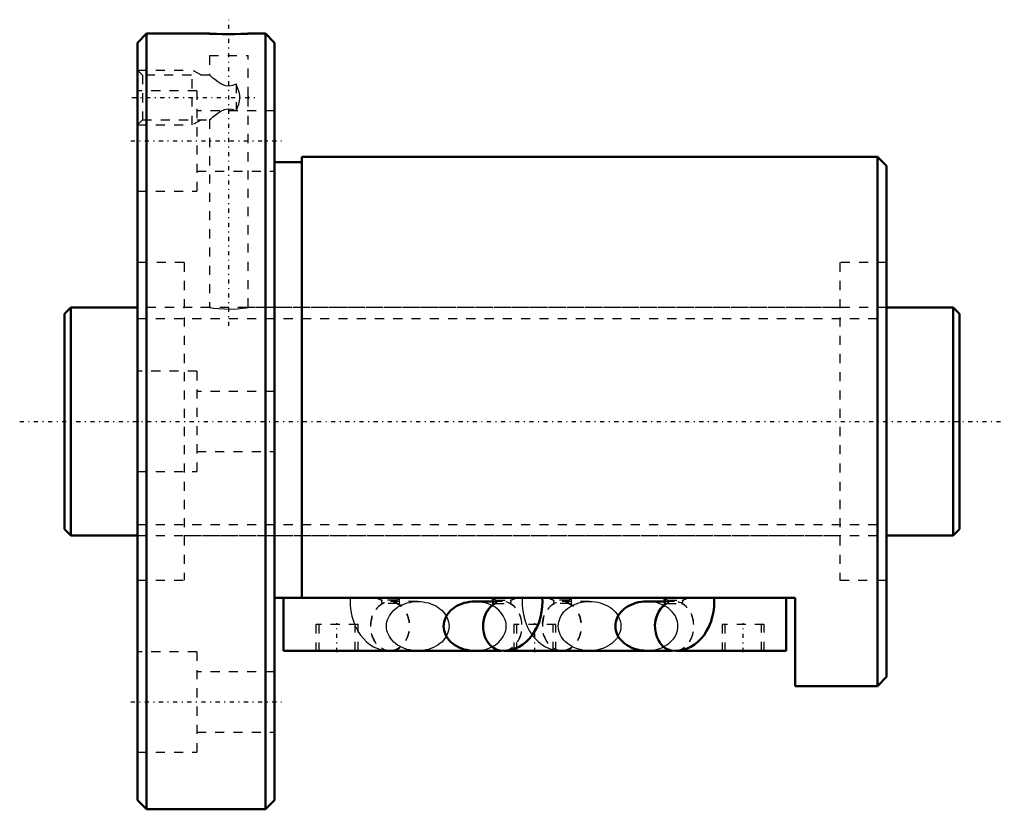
# Model space of a CAD drawing. Header units: millimetres. Extents: x -5 to 103, y -42 to 44.
import ezdxf

# ---------------------------------------------------------------- set-up
doc = ezdxf.new("R2010")
doc.units = ezdxf.units.MM
doc.linetypes.add('Center', pattern=[1.5, 0.45, -0.5, 0.05, -0.5])
doc.linetypes.add('Dashed', pattern=[2, 1, -1])
for name, color, linetype, lineweight in [('2d ConnectionPoints', 7, 'Continuous', 50), ('AM_0', 7, 'Continuous', 50), ('AM_5', 3, 'Continuous', 25), ('AM_7', 7, 'Center', 25), ('AM_9', 6, 'Dashed', 25)]:
    doc.layers.add(name, color=color, linetype=linetype, lineweight=lineweight)

# ---------------------------------------------------------------- blocks, each defined once
blk = doc.blocks.new('1_BIF2508V_5RR_Nut_0_in_BIF2508V_5RRG0_98LC0_000_4')
at = {"layer": 'AM_0'}
for p, q in [((9, 42.5), (8, 41.5)), ((15.88, 42.5), (9, 42.5)), ((9, 42.5), (9, -42.5)), ((22, 42.5), (20.1, 42.5)), ((23, 41.5), (22, 42.5)), ((22, 42.5), (22, -42.5)), ((8, 41.5), (8, -41.5)), ((23, 41.5), (23, -41.5)), ((26, 28.4), (23, 28.4)), ((89, 29), (26, 29)), ((26, 29), (26, -19.33)), ((90, 28), (89, 29)), ((89, 29), (89, -29)), ((90, 28), (90, -28)), ((80, -19.33), (23, -19.33)), ((24, -25.13), (24, -19.33)), ((79, -25.13), (79, -19.33)), ((80, -29), (80, -19.33)), ((46.93, -19.73), (44.94, -19.73)), ((65.74, -19.72), (63.75, -19.72)), ((47.78, -25.13), (24, -25.13)), ((35.47, -25.14), (35.65, -25.14)), ((66.59, -25.13), (48.12, -25.13)), ((54.28, -25.14), (54.46, -25.14)), ((63.75, -25.12), (66.52, -25.12)), ((79, -25.13), (66.93, -25.13)), ((89, -29), (90, -28)), ((80, -29), (89, -29)), ((8, -41.5), (9, -42.5)), ((22, -42.5), (23, -41.5)), ((9, -42.5), (22, -42.5))]:
    blk.add_line(p, q, dxfattribs=at)
for points in [[(20.12, 42.5), (20.07, 42.5), (19.79, 42.48), (19.31, 42.47), (18.69, 42.45), (17.98, 42.45), (17.28, 42.45), (16.66, 42.47), (16.19, 42.49), (15.92, 42.5), (15.88, 42.5)], [(46.87, -19.33), (46.88, -19.34), (46.9, -19.46), (46.92, -19.61), (46.93, -19.77), (46.92, -19.94), (46.89, -20.09), (46.86, -20.19), (46.84, -20.23), (46.84, -20.24)], [(47.97, -25.14), (48.44, -25.11), (48.91, -25.02), (49.35, -24.87), (49.78, -24.68), (50.18, -24.43), (50.55, -24.13), (50.9, -23.79), (51.22, -23.4), (51.5, -22.96), (51.75, -22.49), (51.96, -21.98), (52.12, -21.43), (52.24, -20.87), (52.31, -20.3), (52.33, -19.71), (52.32, -19.33)], [(65.68, -19.33), (65.69, -19.34), (65.71, -19.46), (65.73, -19.61), (65.74, -19.77), (65.73, -19.94), (65.7, -20.09), (65.67, -20.19), (65.65, -20.23), (65.65, -20.24)], [(66.78, -25.14), (67.25, -25.11), (67.72, -25.02), (68.16, -24.87), (68.59, -24.68), (68.99, -24.43), (69.36, -24.13), (69.71, -23.79), (70.03, -23.4), (70.31, -22.96), (70.56, -22.49), (70.77, -21.98), (70.93, -21.43), (71.05, -20.87), (71.12, -20.3), (71.14, -19.71), (71.13, -19.33)], [(44.94, -19.73), (44.64, -19.74), (44.34, -19.77), (44.05, -19.82), (43.76, -19.89), (43.49, -19.98), (43.22, -20.09), (42.97, -20.22), (42.73, -20.36), (42.51, -20.52), (42.31, -20.69), (42.13, -20.88), (41.97, -21.08), (41.83, -21.29), (41.72, -21.51), (41.63, -21.73), (41.56, -21.96), (41.52, -22.19), (41.51, -22.43), (41.52, -22.67), (41.56, -22.9), (41.63, -23.13), (41.72, -23.35), (41.83, -23.57), (41.97, -23.78), (42.13, -23.98), (42.31, -24.17), (42.51, -24.34), (42.73, -24.5), (42.97, -24.64), (43.22, -24.77), (43.49, -24.88), (43.76, -24.97), (44.05, -25.04), (44.34, -25.09), (44.64, -25.12), (44.94, -25.13)], [(63.75, -19.72), (63.45, -19.73), (63.15, -19.76), (62.86, -19.81), (62.57, -19.88), (62.3, -19.97), (62.03, -20.08), (61.78, -20.21), (61.54, -20.35), (61.32, -20.51), (61.12, -20.68), (60.94, -20.87), (60.78, -21.07), (60.64, -21.28), (60.53, -21.5), (60.44, -21.72), (60.37, -21.95), (60.33, -22.18), (60.32, -22.42), (60.33, -22.66), (60.37, -22.89), (60.44, -23.12), (60.53, -23.34), (60.64, -23.56), (60.78, -23.77), (60.94, -23.97), (61.12, -24.16), (61.32, -24.33), (61.54, -24.49), (61.78, -24.63), (62.03, -24.76), (62.3, -24.87), (62.57, -24.96), (62.86, -25.03), (63.15, -25.08), (63.45, -25.11), (63.75, -25.12)]]:
    blk.add_lwpolyline(points, dxfattribs=at)
for centre, major_axis, start_param, end_param in [((47.97, -22.44), (0, 2.7), 0.541894, 3.141597), ((47.97, -22.43), (0, -2.7), 3.688047, 4.714241), ((66.78, -22.44), (0, 2.7), 0.541723, 3.142537), ((66.78, -22.42), (0, -2.7), 3.685973, 4.716093), ((35.65, -22.44), (0, -2.7), 6.197092, 6.369278), ((54.46, -22.44), (0, -2.7), 6.197092, 6.369278)]:
    blk.add_ellipse(centre, major_axis=major_axis, ratio=0.788011, start_param=start_param, end_param=end_param, dxfattribs=at)
at = {"layer": 'AM_5', "linetype": 'Dashed'}
for p, q in [((8, 38.5), (14, 38.5)), ((14, 32.5), (14, 38.5)), ((15, 37.96), (14, 38.5)), ((8, 32.5), (14, 32.5)), ((15, 33.04), (14, 32.5))]:
    blk.add_line(p, q, dxfattribs=at)
at = {"layer": 'AM_7'}
for p, q in [((18, 10.47), (18, 44.02)), ((7.39, 35.5), (20.83, 35.5)), ((7.25, 30.74), (23.75, 30.74)), ((29.84, -25.27), (29.84, -22.09)), ((51.5, -25.27), (51.5, -22.09)), ((74.3, -25.27), (74.3, -22.09)), ((7.25, -30.74), (23.75, -30.74))]:
    blk.add_line(p, q, dxfattribs=at)
at = {"layer": 'AM_9'}
for p, q in [((15.88, 42.5), (15.88, 42.39)), ((20.12, 42.39), (15.88, 42.39)), ((20.12, 42.39), (20.12, 42.5)), ((15.88, 40.09), (20.12, 40.09)), ((15.88, 40.09), (15.88, 37.94)), ((20.12, 35.66), (20.12, 40.09)), ((8.54, 37.96), (8, 38.5)), ((15.9, 37.96), (8.54, 37.96)), ((8.54, 37.96), (8.54, 33.04)), ((18.8, 36.97), (18.8, 34.03)), ((14.5, 36.24), (8, 36.24)), ((14.5, 36.24), (14.5, 25.24)), ((20.22, 35.5), (20.13, 35.66)), ((20.12, 35.44), (20.12, 35.46)), ((20.12, 12.5), (20.12, 35.34)), ((20.13, 35.34), (20.22, 35.5)), ((23, 34.04), (14.5, 34.04)), ((8, 32.5), (8.54, 33.04)), ((8.54, 33.04), (15.9, 33.04)), ((15.88, 33.06), (15.88, 12.5)), ((14.5, 27.44), (23, 27.44)), ((8, 25.24), (14.5, 25.24)), ((13.1, 17.4), (8, 17.4)), ((13.1, 17.4), (13.1, -17.4)), ((84.9, 17.4), (84.9, -17.4)), ((90, 17.4), (84.9, 17.4)), ((15.88, 12.5), (13.1, 12.5)), ((84.9, 12.5), (20.1, 12.5)), ((14.5, 5.5), (8, 5.5)), ((14.5, 5.5), (14.5, -5.5)), ((23, 3.3), (14.5, 3.3)), ((14.5, -3.3), (23, -3.3)), ((8, -5.5), (14.5, -5.5)), ((13.1, -12.5), (84.9, -12.5)), ((8, -17.4), (13.1, -17.4)), ((84.9, -17.4), (90, -17.4)), ((36.38, -19.59), (34.77, -19.59)), ((36.46, -19.94), (34.85, -19.94)), ((38.68, -19.73), (35.65, -19.73)), ((47.97, -19.73), (46.93, -19.73)), ((47.16, -19.94), (48.77, -19.94)), ((47.24, -19.59), (48.85, -19.59)), ((55.19, -19.59), (53.58, -19.59)), ((55.27, -19.94), (53.66, -19.94)), ((57.49, -19.72), (54.46, -19.72)), ((66.78, -19.72), (65.74, -19.72)), ((65.97, -19.94), (67.58, -19.94)), ((66.05, -19.59), (67.66, -19.59)), ((32.14, -22.23), (27.54, -22.23)), ((27.54, -22.23), (27.54, -25.13)), ((27.84, -22.23), (27.84, -25.13)), ((31.84, -25.13), (31.84, -22.23)), ((32.14, -25.13), (32.14, -22.23)), ((53.8, -22.23), (49.2, -22.23)), ((49.2, -22.23), (49.2, -25.13)), ((49.5, -22.23), (49.5, -25.13)), ((53.5, -25.13), (53.5, -22.23)), ((53.8, -25.13), (53.8, -22.23)), ((76.6, -22.23), (72, -22.23)), ((72, -22.23), (72, -25.13)), ((72.3, -22.23), (72.3, -25.13)), ((76.3, -25.13), (76.3, -22.23)), ((76.6, -25.13), (76.6, -22.23)), ((14.5, -25.24), (8, -25.24)), ((14.5, -25.24), (14.5, -36.24)), ((48.12, -25.13), (47.78, -25.13)), ((54.46, -25.12), (57.49, -25.12)), ((66.52, -25.12), (66.78, -25.12)), ((66.93, -25.13), (66.59, -25.13)), ((23, -27.44), (14.5, -27.44)), ((14.5, -34.04), (23, -34.04)), ((8, -36.24), (14.5, -36.24))]:
    blk.add_line(p, q, dxfattribs=at)
for points in [[(18.8, 36.97), (18.39, 36.8), (18.01, 36.74), (17.63, 36.79), (17.13, 37.01), (16.78, 37.23), (16.47, 37.46), (16.26, 37.63), (16.09, 37.78), (15.91, 37.93), (15.88, 37.96)], [(18.8, 34.03), (19.08, 34.78), (19.17, 35.1), (19.21, 35.42), (19.19, 35.76), (19.12, 36.09), (18.8, 36.97)], [(20.12, 35.66), (20.12, 35.66), (20.12, 35.63), (20.12, 35.58), (20.12, 35.53), (20.12, 35.48), (20.12, 35.43), (20.12, 35.39), (20.12, 35.35), (20.12, 35.34), (20.12, 35.34)], [(15.88, 33.04), (15.89, 33.05), (16.01, 33.16), (16.26, 33.37), (16.51, 33.56), (16.8, 33.78), (17.14, 33.99), (17.53, 34.18), (17.91, 34.26), (18.31, 34.23), (18.8, 34.03)], [(15.88, 12.5), (15.99, 12.48), (16.33, 12.43), (16.86, 12.37), (17.52, 12.33), (18.23, 12.32), (18.91, 12.35), (19.49, 12.41), (19.91, 12.46), (20.11, 12.5), (20.12, 12.5)], [(31.3, -19.33), (31.29, -19.6), (31.3, -20.18), (31.37, -20.76), (31.48, -21.34), (31.64, -21.9), (31.84, -22.42)], [(36.69, -19.73), (36.69, -19.71), (36.7, -19.54), (36.73, -19.39), (36.75, -19.33)], [(50.11, -19.33), (50.1, -19.6), (50.11, -20.18), (50.18, -20.76), (50.29, -21.34), (50.45, -21.9), (50.66, -22.45), (50.93, -22.97), (51.21, -23.4)], [(55.57, -20.2), (55.55, -20.14), (55.53, -20.02), (55.51, -19.87), (55.5, -19.71), (55.51, -19.54), (55.54, -19.39), (55.56, -19.33)], [(38.68, -25.13), (38.39, -25.12), (38.09, -25.09), (37.8, -25.04), (37.51, -24.97), (37.24, -24.88), (36.97, -24.77), (36.72, -24.64), (36.48, -24.5), (36.26, -24.34), (36.06, -24.17), (35.88, -23.98), (35.72, -23.78), (35.58, -23.57), (35.47, -23.35), (35.38, -23.13), (35.31, -22.9), (35.27, -22.67), (35.26, -22.43), (35.27, -22.19), (35.31, -21.96), (35.38, -21.73), (35.47, -21.51), (35.58, -21.29), (35.72, -21.08), (35.88, -20.88), (36.06, -20.69), (36.26, -20.52), (36.48, -20.36), (36.72, -20.22), (36.97, -20.09), (37.24, -19.98), (37.51, -19.89), (37.8, -19.82), (38.09, -19.77), (38.39, -19.74), (38.68, -19.73)], [(36.42, -19.93), (36.59, -20.04), (36.6, -20.05)], [(36.6, -20.05), (36.71, -20.15), (36.76, -20.21), (36.78, -20.24)], [(36.76, -20.2), (36.74, -20.14), (36.72, -20.02), (36.7, -19.87), (36.69, -19.73)], [(36.78, -20.24), (36.78, -20.24), (36.77, -20.21), (36.76, -20.2)], [(38.68, -19.73), (38.98, -19.74), (39.28, -19.77), (39.57, -19.82), (39.86, -19.89), (40.13, -19.98), (40.4, -20.09), (40.65, -20.22), (40.89, -20.36), (41.11, -20.52), (41.31, -20.69), (41.49, -20.88), (41.65, -21.08), (41.79, -21.29), (41.9, -21.51), (41.99, -21.73), (42.06, -21.96), (42.1, -22.19), (42.11, -22.43), (42.1, -22.67), (42.06, -22.9), (41.99, -23.13), (41.9, -23.35), (41.79, -23.57), (41.65, -23.78), (41.49, -23.98), (41.31, -24.17), (41.11, -24.34), (40.89, -24.5), (40.65, -24.64), (40.4, -24.77), (40.13, -24.88), (39.86, -24.97), (39.57, -25.04), (39.28, -25.09), (38.98, -25.12), (38.68, -25.13)], [(44.94, -25.13), (45.23, -25.12), (45.53, -25.09), (45.82, -25.04), (46.11, -24.97), (46.38, -24.88), (46.65, -24.77), (46.9, -24.64), (47.14, -24.5), (47.36, -24.34), (47.56, -24.17), (47.74, -23.98), (47.9, -23.78), (48.04, -23.57), (48.15, -23.35), (48.24, -23.13), (48.31, -22.9), (48.35, -22.67), (48.36, -22.43), (48.35, -22.19), (48.31, -21.96), (48.24, -21.73), (48.15, -21.51), (48.04, -21.29), (47.9, -21.08), (47.74, -20.88), (47.56, -20.69), (47.36, -20.52), (47.14, -20.36), (46.9, -20.22), (46.65, -20.09), (46.38, -19.98), (46.11, -19.89), (45.82, -19.82), (45.53, -19.77), (45.23, -19.74), (44.94, -19.73)], [(46.84, -20.24), (46.85, -20.22), (46.9, -20.16), (47.01, -20.06), (47.2, -19.93), (47.22, -19.92)], [(57.49, -25.12), (57.2, -25.11), (56.9, -25.08), (56.61, -25.03), (56.32, -24.96), (56.05, -24.87), (55.78, -24.76), (55.53, -24.63), (55.29, -24.49), (55.07, -24.33), (54.87, -24.16), (54.69, -23.97), (54.53, -23.77), (54.39, -23.56), (54.28, -23.34), (54.19, -23.12), (54.12, -22.89), (54.08, -22.66), (54.07, -22.42), (54.08, -22.18), (54.12, -21.95), (54.19, -21.72), (54.28, -21.5), (54.39, -21.28), (54.53, -21.07), (54.69, -20.87), (54.87, -20.68), (55.07, -20.51), (55.29, -20.35), (55.53, -20.21), (55.78, -20.08), (56.05, -19.97), (56.32, -19.88), (56.61, -19.81), (56.9, -19.76), (57.2, -19.73), (57.49, -19.72)], [(55.23, -19.93), (55.4, -20.04), (55.52, -20.15), (55.57, -20.21), (55.59, -20.24)], [(55.59, -20.24), (55.59, -20.24), (55.58, -20.21), (55.57, -20.2)], [(57.49, -19.72), (57.79, -19.73), (58.09, -19.76), (58.38, -19.81), (58.67, -19.88), (58.94, -19.97), (59.21, -20.08), (59.46, -20.21), (59.7, -20.35), (59.92, -20.51), (60.12, -20.68), (60.3, -20.87), (60.46, -21.07), (60.6, -21.28), (60.71, -21.5), (60.8, -21.72), (60.87, -21.95), (60.91, -22.18), (60.92, -22.42)], [(67.17, -22.42), (67.16, -22.18), (67.12, -21.95), (67.05, -21.72), (66.96, -21.5), (66.85, -21.28), (66.71, -21.07), (66.55, -20.87), (66.37, -20.68), (66.17, -20.51), (65.95, -20.35), (65.71, -20.21), (65.46, -20.08), (65.19, -19.97), (64.92, -19.88), (64.63, -19.81), (64.34, -19.76), (64.04, -19.73), (63.75, -19.72)], [(65.65, -20.24), (65.66, -20.22), (65.71, -20.16), (65.82, -20.06), (66.01, -19.93), (66.03, -19.92)], [(31.84, -22.42), (31.85, -22.45), (32.12, -22.97), (32.41, -23.4), (32.73, -23.79), (33.08, -24.14), (33.45, -24.43), (33.85, -24.68), (34.27, -24.88), (34.75, -25.03), (35.24, -25.12), (35.47, -25.14)], [(60.92, -22.42), (60.91, -22.66), (60.87, -22.89), (60.8, -23.12), (60.71, -23.34), (60.6, -23.56), (60.46, -23.77), (60.3, -23.97), (60.12, -24.16), (59.92, -24.33), (59.7, -24.49), (59.46, -24.63), (59.21, -24.76), (58.94, -24.87), (58.67, -24.96), (58.38, -25.03), (58.09, -25.08), (57.79, -25.11), (57.49, -25.12)], [(63.75, -25.12), (64.04, -25.11), (64.34, -25.08), (64.63, -25.03), (64.92, -24.96), (65.19, -24.87), (65.46, -24.76), (65.71, -24.63), (65.95, -24.49), (66.17, -24.33), (66.37, -24.16), (66.55, -23.97), (66.71, -23.77), (66.85, -23.56), (66.96, -23.34), (67.05, -23.12), (67.12, -22.89), (67.16, -22.66), (67.17, -22.42)], [(51.21, -23.4), (51.22, -23.4), (51.54, -23.79), (51.89, -24.14), (52.26, -24.43), (52.66, -24.68), (53.08, -24.88), (53.5, -25.01)], [(53.5, -25.01), (53.56, -25.03), (54.05, -25.12), (54.28, -25.14)]]:
    blk.add_lwpolyline(points, dxfattribs=at)
for centre, major_axis, ratio, start_param, end_param in [((34.58, -17.67), (-2.18, 1.6), 0.603651, 1.812602, 2.065828), ((34.58, -17.67), (-2.18, 1.6), 0.603651, 2.840461, 3.093687), ((49.04, -17.67), (-2.18, -1.6), 0.603651, 0.047905, 0.301132), ((49.04, -17.67), (-2.18, -1.6), 0.603651, 1.075765, 1.328991), ((53.39, -17.67), (-2.18, 1.6), 0.603651, 1.812602, 2.065828), ((53.39, -17.67), (-2.18, 1.6), 0.603651, 2.840461, 3.093687), ((67.85, -17.67), (-2.18, -1.6), 0.603651, 0.047905, 0.301132), ((67.85, -17.67), (-2.18, -1.6), 0.603651, 1.075765, 1.328991), ((35.65, -22.44), (0, -2.7), 0.788011, 3.528909, 6.197092), ((34.85, -19.74), (0, 0.2), 0.615661, 0.698132, 3.141593), ((35.65, -22.44), (0, -2.7), 0.788011, 0.086093, 2.754276), ((36.46, -19.74), (0, 0.2), 0.615661, 0.698132, 3.141593), ((47.97, -22.43), (0, -2.7), 0.788011, 4.714241, 9.971232), ((47.97, -22.44), (0, 2.7), 0.788011, 0.387317, 0.541894), ((47.16, -19.74), (0, -0.2), 0.615661, 6.283185, 8.726646), ((47.97, -22.44), (0, 2.7), 0.788011, 3.141597, 5.895869), ((48.77, -19.74), (0, -0.2), 0.615661, 0, 2.443461), ((54.46, -22.44), (0, -2.7), 0.788011, 3.528909, 6.197092), ((53.66, -19.74), (0, 0.2), 0.615661, 0.698132, 3.141593), ((54.46, -22.44), (0, -2.7), 0.788011, 0.086093, 2.754276), ((55.27, -19.74), (0, 0.2), 0.615661, 0.698132, 3.141593), ((66.78, -22.42), (0, -2.7), 0.788011, 4.716093, 9.969159), ((66.78, -22.44), (0, 2.7), 0.788011, 0.387317, 0.541723), ((65.97, -19.74), (0, -0.2), 0.615661, 0, 2.443461), ((66.78, -22.44), (0, 2.7), 0.788011, 3.142537, 5.895869), ((67.58, -19.74), (0, -0.2), 0.615661, 0, 2.443461)]:
    blk.add_ellipse(centre, major_axis=major_axis, ratio=ratio, start_param=start_param, end_param=end_param, dxfattribs=at)
for centre in [(35.65, -22.43), (54.46, -22.42)]:
    blk.add_ellipse(centre, major_axis=(0, -2.7), ratio=0.788011, dxfattribs=at)
blk = doc.blocks.new('2_BIF2508V_5RR000_Shaft_0_in_BIF2508V_5RRG0_98LC0_000_4')
at = {"layer": 'AM_0'}
for p, q in [((0.7, 12.5), (0, 11.8)), ((8, 12.5), (0.7, 12.5)), ((0.7, 12.5), (0.7, -12.5)), ((97.3, 12.5), (90, 12.5)), ((98, 11.8), (97.3, 12.5)), ((97.3, 12.5), (97.3, -12.5)), ((0, 11.8), (0, -11.8)), ((98, 11.8), (98, -11.8)), ((0, -11.8), (0.7, -12.5)), ((97.3, -12.5), (98, -11.8)), ((0.7, -12.5), (8, -12.5)), ((90, -12.5), (97.3, -12.5))]:
    blk.add_line(p, q, dxfattribs=at)
at = {"layer": 'AM_5', "linetype": 'Dashed'}
for p, q in [((8, 11.273), (90, 11.273)), ((8, -11.273), (90, -11.273))]:
    blk.add_line(p, q, dxfattribs=at)
at = {"layer": 'AM_7'}
blk.add_line((-4.9, 0), (102.9, 0), dxfattribs=at)
at = {"layer": 'AM_9'}
for p, q in [((90, 12.5), (8, 12.5)), ((8, -12.5), (90, -12.5))]:
    blk.add_line(p, q, dxfattribs=at)

msp = doc.modelspace()

# ---------------------------------------------------------------- linework, layer by layer
at = {"layer": '2d ConnectionPoints'}
for p in [(0, 0), (8, 0)]:
    msp.add_point(p, dxfattribs=at)

# ---------------------------------------------------------------- block references
for name in ['1_BIF2508V_5RR_Nut_0_in_BIF2508V_5RRG0_98LC0_000_4', '2_BIF2508V_5RR000_Shaft_0_in_BIF2508V_5RRG0_98LC0_000_4']:
    msp.add_blockref(name, (0, 0))

doc.saveas('drawing.dxf')
